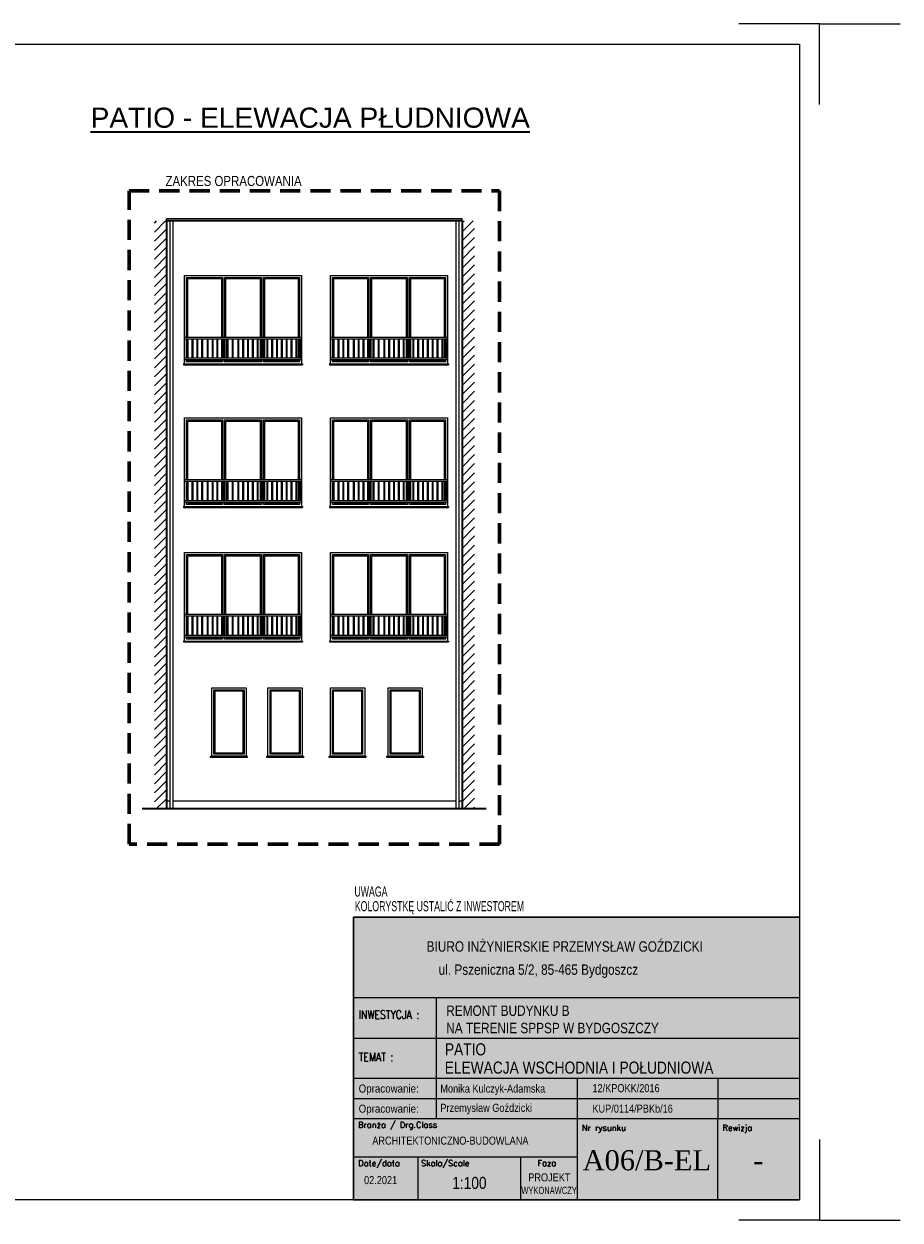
# Model space of a CAD drawing. Header units: millimetres. Extents: x 27795 to 86097, y -35443 to 41185.
# Tile 13 of 16: x 79922 to 82097, y -19731 to -16761. Entities that reach past the tile are written whole.
import ezdxf
from ezdxf.enums import TextEntityAlignment as Align

# ---------------------------------------------------------------- set-up
doc = ezdxf.new("R2010")
doc.units = ezdxf.units.MM
doc.linetypes.add('DASHEDX2', pattern=[1.5, 1, -0.5])
doc.layers.get('0').update_dxf_attribs({"lineweight": 18})
for name, color, linetype, lineweight in [('BA_txs', 2, 'Continuous', 18), ('M_Ramki do druku', 7, 'Continuous', 18), ('M_Ramki rysunków', 2, 'Continuous', 18), ('M_Teksty duże', 3, 'Continuous', 35), ('PG_PRZERYWANE_ŚREDNIE', 1, 'DASHEDX2', 18), ('PG_WIDOKOWE_CIENKIE', 1, 'Continuous', 18), ('PG_ŚCIANY_SŁUPY', 4, 'Continuous', 35), ('Przekrojowa', 60, 'Continuous', 18), ('TABC', 1, 'Continuous', 18), ('TABELKA', 7, 'Continuous', 18)]:
    doc.layers.add(name, color=color, linetype=linetype, lineweight=lineweight)
doc.styles.add('BIKTS', font='bikromsw.shx', dxfattribs={"width": 0.85})
doc.styles.add('MCAD_TD', font='arial.ttf')
doc.styles.add('ROMANC', font='times.ttf', dxfattribs={"height": 20})
doc.styles.add('ROMANS', font='bikromsw.shx', dxfattribs={"width": 0.8})
doc.styles.add('SIMPLEX', font='SIMPLEX')

# ---------------------------------------------------------------- blocks, each defined once
blk = doc.blocks.new('Znacznik_narozny')
at = {"layer": 'M_Ramki do druku', "lineweight": -2}
blk.add_lwpolyline([(0, -20), (0, 0), (20, 0)], dxfattribs=at)
blk = doc.blocks.new('A$C38c5ed0e')
at = {"true_color": 0xffffff}
h = blk.add_hatch(color=7, dxfattribs=at)
h.dxf.hatch_style = 1
h.paths.add_polyline_path([(1107.2, 702), (0, 702), (0, 0), (1107.2, 0)])
at = {"layer": 'Przekrojowa', "color": 18, "lineweight": 30, "true_color": 0x000000}
for p, q in [((0, 0), (0, 702)), ((0, 702), (1107.2, 702))]:
    blk.add_line(p, q, dxfattribs=at)
blk = doc.blocks.new('TAB-SP')
at = {"color": 18, "true_color": 0x000000}
for p, q in [((-5536, 0), (-5536, 3510)), ((-5536, 3510), (0, 3510)), ((0, 3510), (0, 0)), ((-4506, 2008), (-4506, 2508)), ((-5536, 2008), (0, 2008)), ((-4506, 1014), (-4506, 2025)), ((-2760, 1508), (-2760, 531)), ((-1014, 1508), (-1014, 1008)), ((-5520, 1258), (0, 1258)), ((0, 1008), (-5536, 1008)), ((-4506, 1008), (-4506, 1014)), ((-1014, 0), (-1014, 1008)), ((-5536, 0), (0, 0))]:
    blk.add_line(p, q, dxfattribs=at)
at = {"color": 18, "linetype": 'Continuous', "true_color": 0x000000}
for p, q in [((0, 2508), (-5536, 2508)), ((0, 1508), (-5536, 1508)), ((-2760, 531), (-5536, 531)), ((-4733, 0), (-4733, 531)), ((-3457, 0), (-3457, 531)), ((-2760, 531), (-2760, 0))]:
    blk.add_line(p, q, dxfattribs=at)
at = {"color": 18, "true_color": 0x000000, "style": 'ROMANS', "width": 0.711769}
for p, p2 in [((-5470, 1333), (-4691, 1333)), ((-5470, 1083), (-4691, 1083))]:
    blk.add_text('Opracowanie: ', height=100, dxfattribs=at).set_placement(p, p2, align=Align.FIT)
at = {"color": 18, "true_color": 0x000000, "style": 'BIKTS', "width": 0.85}
for tag, p, height in [('TEMAT1', (-4383, 1811), 150), ('TEMAT2', (-4383, 1591), 150), ('PROJEKTOWAł1', (-4383, 1336), 100), ('UPR.NR1', (-2569, 1341), 100), ('PROJEKTOWAŁ2', (-4383, 1086), 100), ('UPR.NR2', (-2569, 1091), 100), ('BRANżA', (-4783, 686), 100), ('FAZA', (-3199, 242), 100), ('DATA', (-5403, 196), 100), ('SKALA', (-4363, 136), 150), ('UPR.NR4', (-3378, 73), 100)]:
    blk.add_attdef(tag, p, '', height=height, dxfattribs=at)
at = {"color": 18, "true_color": 0x000000, "style": 'ROMANC'}
for tag, p in [('NR', (-2075, 368)), ('REWIZJA', (-508, 368))]:
    blk.add_attdef(tag, text='', height=250, dxfattribs=at).set_placement(p, align=Align.CENTER)
at = {"layer": 'TABC', "color": 18, "linetype": 'Continuous', "true_color": 0x000000, "style": 'SIMPLEX'}
for s, p in [('Branża / Drg.Class', (-5478, 896)), ('Nr rysunku', (-2700, 859)), ('Rewizja', (-954, 859)), ('Date/data', (-5475, 418)), ('Skala/Scale', (-4696, 418)), ('Faza', (-3252, 421))]:
    blk.add_text(s, height=74.6, dxfattribs=at).set_placement(p)
at = {"layer": 'TABELKA', "color": 18, "true_color": 0x000000}
for s, height, style, width, p in [('BIURO INŻYNIERSKIE PRZEMYSŁAW GOŹDZICKI', 128.93, 'BIKTS', 0.85, (-4626, 3082)), ('ul. Pszeniczna 5/2, 85-465 Bydgoszcz', 128.93, 'BIKTS', 0.85, (-4477, 2795)), ('REMONT BUDYNKU B', 128.93, 'BIKTS', 0.85, (-4383, 2285)), ('INWESTYCJA :', 105.6, 'SIMPLEX', 0.8, (-5470, 2248)), ('NA TERENIE SPPSP W BYDGOSZCZY', 128.93, 'BIKTS', 0.85, (-4383, 2070)), ('TEMAT :', 105.6, 'SIMPLEX', 0.8, (-5470, 1721))]:
    blk.add_text(s, height=height, dxfattribs=dict(at, style=style, width=width)).set_placement(p)

msp = doc.modelspace()

# ---------------------------------------------------------------- hatches: boundary and pattern name
at = {"layer": 'PG_WIDOKOWE_CIENKIE', "true_color": 0x000000}
h = msp.add_hatch(dxfattribs=at)
h.set_pattern_fill('ANSI31', color=18, scale=5)
h.set_pattern_definition([(45, (12674, 17974.05), (-11.22532, 11.22532), [])])
h.paths.add_polyline_path([(80276.15, -17249.94), (80246.15, -17249.94), (80246.15, -18709.94), (80276.15, -18709.94)])
h.paths.add_polyline_path([(81040.92, -17249.94), (81010.15, -17249.94), (81010.15, -18709.94), (81040.92, -18709.94)])

# ---------------------------------------------------------------- linework, layer by layer
at = {"layer": 'M_Ramki rysunków', "color": 18, "true_color": 0x000000}
msp.add_lwpolyline([(77997.25, -19680.63), (77997.25, -16810.63), (81847.25, -16810.63), (81847.25, -19680.63)], close=True, dxfattribs=at)
at = {"layer": 'PG_PRZERYWANE_ŚREDNIE', "color": 18, "lineweight": 60, "ltscale": 50, "true_color": 0x000000}
msp.add_lwpolyline([(80183.35, -17175.43), (81102.95, -17175.43), (81102.95, -18796.9), (80183.35, -18796.9)], close=True, dxfattribs=at)
at = {"layer": 'PG_WIDOKOWE_CIENKIE', "color": 18, "true_color": 0x000000}
for p, q in [((81010.15, -17244.94), (80276.15, -17244.94)), ((80276.15, -17249.94), (80276.15, -17244.94)), ((80284.13, -17249.94), (80284.13, -18709.94)), ((80292.13, -17249.94), (80292.13, -18709.94)), ((80994.17, -17249.94), (80994.17, -18709.94)), ((81002.17, -17249.94), (81002.17, -18709.94)), ((81010.15, -17249.94), (81010.15, -17244.94)), ((80611.15, -17538.94), (80321.15, -17538.94)), ((80611.15, -17543.04), (80321.15, -17543.04)), ((80327.15, -17543.04), (80327.15, -17590.84)), ((80329.15, -17543.04), (80329.15, -17590.84)), ((80339.15, -17543.04), (80339.15, -17590.84)), ((80341.15, -17543.04), (80341.15, -17590.84)), ((80351.15, -17543.04), (80351.15, -17590.84)), ((80353.15, -17543.04), (80353.15, -17590.84)), ((80363.15, -17543.04), (80363.15, -17590.84)), ((80365.15, -17543.04), (80365.15, -17590.84)), ((80377.15, -17543.04), (80377.15, -17590.84)), ((80379.15, -17543.04), (80379.15, -17590.84)), ((80389.15, -17543.04), (80389.15, -17590.84)), ((80391.15, -17543.04), (80391.15, -17590.84)), ((80401.15, -17543.04), (80401.15, -17590.84)), ((80403.15, -17543.04), (80403.15, -17590.84)), ((80415.15, -17543.04), (80415.15, -17590.84)), ((80417.15, -17543.04), (80417.15, -17590.84)), ((80423.15, -17543.04), (80423.15, -17590.84)), ((80427.15, -17543.04), (80427.15, -17590.84)), ((80439.15, -17543.04), (80439.15, -17590.84)), ((80441.15, -17543.04), (80441.15, -17590.84)), ((80453.15, -17543.04), (80453.15, -17590.84)), ((80455.15, -17543.04), (80455.15, -17590.84)), ((80465.15, -17543.04), (80465.15, -17590.84)), ((80467.15, -17543.04), (80467.15, -17590.84)), ((80477.15, -17543.04), (80477.15, -17590.84)), ((80479.15, -17543.04), (80479.15, -17590.84)), ((80489.15, -17543.04), (80489.15, -17590.84)), ((80491.15, -17543.04), (80491.15, -17590.84)), ((80501.15, -17543.04), (80501.15, -17590.84)), ((80503.15, -17543.04), (80503.15, -17590.84)), ((80513.15, -17543.04), (80513.15, -17590.84)), ((80515.15, -17543.04), (80515.15, -17590.84)), ((80525.15, -17543.04), (80525.15, -17590.84)), ((80527.15, -17543.04), (80527.15, -17590.84)), ((80537.15, -17543.04), (80537.15, -17590.84)), ((80539.15, -17543.04), (80539.15, -17590.84)), ((80549.15, -17543.04), (80549.15, -17590.84)), ((80551.15, -17543.04), (80551.15, -17590.84)), ((80561.15, -17543.04), (80561.15, -17590.84)), ((80563.15, -17543.04), (80563.15, -17590.84)), ((80573.15, -17543.04), (80573.15, -17590.84)), ((80575.15, -17543.04), (80575.15, -17590.84)), ((80585.15, -17543.04), (80585.15, -17590.84)), ((80587.15, -17543.04), (80587.15, -17590.84)), ((80597.15, -17543.04), (80597.15, -17590.84)), ((80599.15, -17543.04), (80599.15, -17590.84)), ((80609.15, -17543.04), (80609.15, -17590.84)), ((80611.15, -17543.04), (80611.15, -17590.84)), ((80973.65, -17538.94), (80683.65, -17538.94)), ((80973.65, -17543.04), (80683.65, -17543.04)), ((80689.65, -17543.04), (80689.65, -17590.84)), ((80691.65, -17543.04), (80691.65, -17590.84)), ((80701.65, -17543.04), (80701.65, -17590.84)), ((80703.65, -17543.04), (80703.65, -17590.84)), ((80713.65, -17543.04), (80713.65, -17590.84)), ((80715.65, -17543.04), (80715.65, -17590.84)), ((80725.65, -17543.04), (80725.65, -17590.84)), ((80727.65, -17543.04), (80727.65, -17590.84)), ((80739.65, -17543.04), (80739.65, -17590.84)), ((80741.65, -17543.04), (80741.65, -17590.84)), ((80751.65, -17543.04), (80751.65, -17590.84)), ((80753.65, -17543.04), (80753.65, -17590.84)), ((80763.65, -17543.04), (80763.65, -17590.84)), ((80765.65, -17543.04), (80765.65, -17590.84)), ((80777.65, -17543.04), (80777.65, -17590.84)), ((80779.65, -17543.04), (80779.65, -17590.84)), ((80785.65, -17543.04), (80785.65, -17590.84)), ((80789.65, -17543.04), (80789.65, -17590.84)), ((80801.65, -17543.04), (80801.65, -17590.84)), ((80803.65, -17543.04), (80803.65, -17590.84)), ((80815.65, -17543.04), (80815.65, -17590.84)), ((80817.65, -17543.04), (80817.65, -17590.84)), ((80827.65, -17543.04), (80827.65, -17590.84)), ((80829.65, -17543.04), (80829.65, -17590.84)), ((80839.65, -17543.04), (80839.65, -17590.84)), ((80841.65, -17543.04), (80841.65, -17590.84)), ((80851.65, -17543.04), (80851.65, -17590.84)), ((80853.65, -17543.04), (80853.65, -17590.84)), ((80863.65, -17543.04), (80863.65, -17590.84)), ((80865.65, -17543.04), (80865.65, -17590.84)), ((80875.65, -17543.04), (80875.65, -17590.84)), ((80877.65, -17543.04), (80877.65, -17590.84)), ((80887.65, -17543.04), (80887.65, -17590.84)), ((80889.65, -17543.04), (80889.65, -17590.84)), ((80899.65, -17543.04), (80899.65, -17590.84)), ((80901.65, -17543.04), (80901.65, -17590.84)), ((80911.65, -17543.04), (80911.65, -17590.84)), ((80913.65, -17543.04), (80913.65, -17590.84)), ((80923.65, -17543.04), (80923.65, -17590.84)), ((80925.65, -17543.04), (80925.65, -17590.84)), ((80935.65, -17543.04), (80935.65, -17590.84)), ((80937.65, -17543.04), (80937.65, -17590.84)), ((80947.65, -17543.04), (80947.65, -17590.84)), ((80949.65, -17543.04), (80949.65, -17590.84)), ((80959.65, -17543.04), (80959.65, -17590.84)), ((80961.65, -17543.04), (80961.65, -17590.84)), ((80971.65, -17543.04), (80971.65, -17590.84)), ((80973.65, -17543.04), (80973.65, -17590.84)), ((80321.15, -17604.94), (80318.15, -17604.94)), ((80318.15, -17604.94), (80318.15, -17606.94)), ((80318.15, -17606.94), (80614.15, -17606.94)), ((80611.15, -17590.84), (80321.15, -17590.84)), ((80611.15, -17594.94), (80321.15, -17594.94)), ((80321.15, -17604.94), (80611.15, -17604.94)), ((80611.15, -17604.94), (80614.15, -17604.94)), ((80614.15, -17604.94), (80614.15, -17606.94)), ((80683.65, -17604.94), (80680.65, -17604.94)), ((80680.65, -17604.94), (80680.65, -17606.94)), ((80680.65, -17606.94), (80976.65, -17606.94)), ((80973.65, -17590.84), (80683.65, -17590.84)), ((80973.65, -17594.94), (80683.65, -17594.94)), ((80683.65, -17604.94), (80973.65, -17604.94)), ((80973.65, -17604.94), (80976.65, -17604.94)), ((80976.65, -17604.94), (80976.65, -17606.94)), ((80611.15, -17892.94), (80321.15, -17892.94)), ((80611.15, -17897.04), (80321.15, -17897.04)), ((80327.15, -17897.04), (80327.15, -17944.84)), ((80329.15, -17897.04), (80329.15, -17944.84)), ((80339.15, -17897.04), (80339.15, -17944.84)), ((80341.15, -17897.04), (80341.15, -17944.84)), ((80351.15, -17897.04), (80351.15, -17944.84)), ((80353.15, -17897.04), (80353.15, -17944.84)), ((80363.15, -17897.04), (80363.15, -17944.84)), ((80365.15, -17897.04), (80365.15, -17944.84)), ((80377.15, -17897.04), (80377.15, -17944.84)), ((80379.15, -17897.04), (80379.15, -17944.84)), ((80389.15, -17897.04), (80389.15, -17944.84)), ((80391.15, -17897.04), (80391.15, -17944.84)), ((80401.15, -17897.04), (80401.15, -17944.84)), ((80403.15, -17897.04), (80403.15, -17944.84)), ((80415.15, -17897.04), (80415.15, -17944.84)), ((80417.15, -17897.04), (80417.15, -17944.84)), ((80423.15, -17897.04), (80423.15, -17944.84)), ((80427.15, -17897.04), (80427.15, -17944.84)), ((80439.15, -17897.04), (80439.15, -17944.84)), ((80441.15, -17897.04), (80441.15, -17944.84)), ((80453.15, -17897.04), (80453.15, -17944.84)), ((80455.15, -17897.04), (80455.15, -17944.84)), ((80465.15, -17897.04), (80465.15, -17944.84)), ((80467.15, -17897.04), (80467.15, -17944.84)), ((80477.15, -17897.04), (80477.15, -17944.84)), ((80479.15, -17897.04), (80479.15, -17944.84)), ((80489.15, -17897.04), (80489.15, -17944.84)), ((80491.15, -17897.04), (80491.15, -17944.84)), ((80501.15, -17897.04), (80501.15, -17944.84)), ((80503.15, -17897.04), (80503.15, -17944.84)), ((80513.15, -17897.04), (80513.15, -17944.84)), ((80515.15, -17897.04), (80515.15, -17944.84)), ((80525.15, -17897.04), (80525.15, -17944.84)), ((80527.15, -17897.04), (80527.15, -17944.84)), ((80537.15, -17897.04), (80537.15, -17944.84)), ((80539.15, -17897.04), (80539.15, -17944.84)), ((80549.15, -17897.04), (80549.15, -17944.84)), ((80551.15, -17897.04), (80551.15, -17944.84)), ((80561.15, -17897.04), (80561.15, -17944.84)), ((80563.15, -17897.04), (80563.15, -17944.84)), ((80573.15, -17897.04), (80573.15, -17944.84)), ((80575.15, -17897.04), (80575.15, -17944.84)), ((80585.15, -17897.04), (80585.15, -17944.84)), ((80587.15, -17897.04), (80587.15, -17944.84)), ((80597.15, -17897.04), (80597.15, -17944.84)), ((80599.15, -17897.04), (80599.15, -17944.84)), ((80609.15, -17897.04), (80609.15, -17944.84)), ((80611.15, -17897.04), (80611.15, -17944.84)), ((80973.65, -17892.94), (80683.65, -17892.94)), ((80973.65, -17897.04), (80683.65, -17897.04)), ((80689.65, -17897.04), (80689.65, -17944.84)), ((80691.65, -17897.04), (80691.65, -17944.84)), ((80701.65, -17897.04), (80701.65, -17944.84)), ((80703.65, -17897.04), (80703.65, -17944.84)), ((80713.65, -17897.04), (80713.65, -17944.84)), ((80715.65, -17897.04), (80715.65, -17944.84)), ((80725.65, -17897.04), (80725.65, -17944.84)), ((80727.65, -17897.04), (80727.65, -17944.84)), ((80739.65, -17897.04), (80739.65, -17944.84)), ((80741.65, -17897.04), (80741.65, -17944.84)), ((80751.65, -17897.04), (80751.65, -17944.84)), ((80753.65, -17897.04), (80753.65, -17944.84)), ((80763.65, -17897.04), (80763.65, -17944.84)), ((80765.65, -17897.04), (80765.65, -17944.84)), ((80777.65, -17897.04), (80777.65, -17944.84)), ((80779.65, -17897.04), (80779.65, -17944.84)), ((80785.65, -17897.04), (80785.65, -17944.84)), ((80789.65, -17897.04), (80789.65, -17944.84)), ((80801.65, -17897.04), (80801.65, -17944.84)), ((80803.65, -17897.04), (80803.65, -17944.84)), ((80815.65, -17897.04), (80815.65, -17944.84)), ((80817.65, -17897.04), (80817.65, -17944.84)), ((80827.65, -17897.04), (80827.65, -17944.84)), ((80829.65, -17897.04), (80829.65, -17944.84)), ((80839.65, -17897.04), (80839.65, -17944.84)), ((80841.65, -17897.04), (80841.65, -17944.84)), ((80851.65, -17897.04), (80851.65, -17944.84)), ((80853.65, -17897.04), (80853.65, -17944.84)), ((80863.65, -17897.04), (80863.65, -17944.84)), ((80865.65, -17897.04), (80865.65, -17944.84)), ((80875.65, -17897.04), (80875.65, -17944.84)), ((80877.65, -17897.04), (80877.65, -17944.84)), ((80887.65, -17897.04), (80887.65, -17944.84)), ((80889.65, -17897.04), (80889.65, -17944.84)), ((80899.65, -17897.04), (80899.65, -17944.84)), ((80901.65, -17897.04), (80901.65, -17944.84)), ((80911.65, -17897.04), (80911.65, -17944.84)), ((80913.65, -17897.04), (80913.65, -17944.84)), ((80923.65, -17897.04), (80923.65, -17944.84)), ((80925.65, -17897.04), (80925.65, -17944.84)), ((80935.65, -17897.04), (80935.65, -17944.84)), ((80937.65, -17897.04), (80937.65, -17944.84)), ((80947.65, -17897.04), (80947.65, -17944.84)), ((80949.65, -17897.04), (80949.65, -17944.84)), ((80959.65, -17897.04), (80959.65, -17944.84)), ((80961.65, -17897.04), (80961.65, -17944.84)), ((80971.65, -17897.04), (80971.65, -17944.84)), ((80973.65, -17897.04), (80973.65, -17944.84)), ((80321.15, -17958.94), (80318.15, -17958.94)), ((80318.15, -17958.94), (80318.15, -17960.94)), ((80318.15, -17960.94), (80614.15, -17960.94)), ((80611.15, -17944.84), (80321.15, -17944.84)), ((80611.15, -17948.94), (80321.15, -17948.94)), ((80321.15, -17958.94), (80611.15, -17958.94)), ((80611.15, -17958.94), (80614.15, -17958.94)), ((80614.15, -17958.94), (80614.15, -17960.94)), ((80683.65, -17958.94), (80680.65, -17958.94)), ((80680.65, -17958.94), (80680.65, -17960.94)), ((80680.65, -17960.94), (80976.65, -17960.94)), ((80973.65, -17944.84), (80683.65, -17944.84)), ((80973.65, -17948.94), (80683.65, -17948.94)), ((80683.65, -17958.94), (80973.65, -17958.94)), ((80973.65, -17958.94), (80976.65, -17958.94)), ((80976.65, -17958.94), (80976.65, -17960.94)), ((80611.15, -18226.94), (80321.15, -18226.94)), ((80611.15, -18231.04), (80321.15, -18231.04)), ((80327.15, -18231.04), (80327.15, -18278.84)), ((80329.15, -18231.04), (80329.15, -18278.84)), ((80339.15, -18231.04), (80339.15, -18278.84)), ((80341.15, -18231.04), (80341.15, -18278.84)), ((80351.15, -18231.04), (80351.15, -18278.84)), ((80353.15, -18231.04), (80353.15, -18278.84)), ((80363.15, -18231.04), (80363.15, -18278.84)), ((80365.15, -18231.04), (80365.15, -18278.84)), ((80377.15, -18231.04), (80377.15, -18278.84)), ((80379.15, -18231.04), (80379.15, -18278.84)), ((80389.15, -18231.04), (80389.15, -18278.84)), ((80391.15, -18231.04), (80391.15, -18278.84)), ((80401.15, -18231.04), (80401.15, -18278.84)), ((80403.15, -18231.04), (80403.15, -18278.84)), ((80415.15, -18231.04), (80415.15, -18278.84)), ((80417.15, -18231.04), (80417.15, -18278.84)), ((80423.15, -18231.04), (80423.15, -18278.84)), ((80427.15, -18231.04), (80427.15, -18278.84)), ((80439.15, -18231.04), (80439.15, -18278.84)), ((80441.15, -18231.04), (80441.15, -18278.84)), ((80453.15, -18231.04), (80453.15, -18278.84)), ((80455.15, -18231.04), (80455.15, -18278.84)), ((80465.15, -18231.04), (80465.15, -18278.84)), ((80467.15, -18231.04), (80467.15, -18278.84)), ((80477.15, -18231.04), (80477.15, -18278.84)), ((80479.15, -18231.04), (80479.15, -18278.84)), ((80489.15, -18231.04), (80489.15, -18278.84)), ((80491.15, -18231.04), (80491.15, -18278.84)), ((80501.15, -18231.04), (80501.15, -18278.84)), ((80503.15, -18231.04), (80503.15, -18278.84)), ((80513.15, -18231.04), (80513.15, -18278.84)), ((80515.15, -18231.04), (80515.15, -18278.84)), ((80525.15, -18231.04), (80525.15, -18278.84)), ((80527.15, -18231.04), (80527.15, -18278.84)), ((80537.15, -18231.04), (80537.15, -18278.84)), ((80539.15, -18231.04), (80539.15, -18278.84)), ((80549.15, -18231.04), (80549.15, -18278.84)), ((80551.15, -18231.04), (80551.15, -18278.84)), ((80561.15, -18231.04), (80561.15, -18278.84)), ((80563.15, -18231.04), (80563.15, -18278.84)), ((80573.15, -18231.04), (80573.15, -18278.84)), ((80575.15, -18231.04), (80575.15, -18278.84)), ((80585.15, -18231.04), (80585.15, -18278.84)), ((80587.15, -18231.04), (80587.15, -18278.84)), ((80597.15, -18231.04), (80597.15, -18278.84)), ((80599.15, -18231.04), (80599.15, -18278.84)), ((80609.15, -18231.04), (80609.15, -18278.84)), ((80611.15, -18231.04), (80611.15, -18278.84)), ((80973.65, -18226.94), (80683.65, -18226.94)), ((80973.65, -18231.04), (80683.65, -18231.04)), ((80689.65, -18231.04), (80689.65, -18278.84)), ((80691.65, -18231.04), (80691.65, -18278.84)), ((80701.65, -18231.04), (80701.65, -18278.84)), ((80703.65, -18231.04), (80703.65, -18278.84)), ((80713.65, -18231.04), (80713.65, -18278.84)), ((80715.65, -18231.04), (80715.65, -18278.84)), ((80725.65, -18231.04), (80725.65, -18278.84)), ((80727.65, -18231.04), (80727.65, -18278.84)), ((80739.65, -18231.04), (80739.65, -18278.84)), ((80741.65, -18231.04), (80741.65, -18278.84)), ((80751.65, -18231.04), (80751.65, -18278.84)), ((80753.65, -18231.04), (80753.65, -18278.84)), ((80763.65, -18231.04), (80763.65, -18278.84)), ((80765.65, -18231.04), (80765.65, -18278.84)), ((80777.65, -18231.04), (80777.65, -18278.84)), ((80779.65, -18231.04), (80779.65, -18278.84)), ((80785.65, -18231.04), (80785.65, -18278.84)), ((80789.65, -18231.04), (80789.65, -18278.84)), ((80801.65, -18231.04), (80801.65, -18278.84)), ((80803.65, -18231.04), (80803.65, -18278.84)), ((80815.65, -18231.04), (80815.65, -18278.84)), ((80817.65, -18231.04), (80817.65, -18278.84)), ((80827.65, -18231.04), (80827.65, -18278.84)), ((80829.65, -18231.04), (80829.65, -18278.84)), ((80839.65, -18231.04), (80839.65, -18278.84)), ((80841.65, -18231.04), (80841.65, -18278.84)), ((80851.65, -18231.04), (80851.65, -18278.84)), ((80853.65, -18231.04), (80853.65, -18278.84)), ((80863.65, -18231.04), (80863.65, -18278.84)), ((80865.65, -18231.04), (80865.65, -18278.84)), ((80875.65, -18231.04), (80875.65, -18278.84)), ((80877.65, -18231.04), (80877.65, -18278.84)), ((80887.65, -18231.04), (80887.65, -18278.84)), ((80889.65, -18231.04), (80889.65, -18278.84)), ((80899.65, -18231.04), (80899.65, -18278.84)), ((80901.65, -18231.04), (80901.65, -18278.84)), ((80911.65, -18231.04), (80911.65, -18278.84)), ((80913.65, -18231.04), (80913.65, -18278.84)), ((80923.65, -18231.04), (80923.65, -18278.84)), ((80925.65, -18231.04), (80925.65, -18278.84)), ((80935.65, -18231.04), (80935.65, -18278.84)), ((80937.65, -18231.04), (80937.65, -18278.84)), ((80947.65, -18231.04), (80947.65, -18278.84)), ((80949.65, -18231.04), (80949.65, -18278.84)), ((80959.65, -18231.04), (80959.65, -18278.84)), ((80961.65, -18231.04), (80961.65, -18278.84)), ((80971.65, -18231.04), (80971.65, -18278.84)), ((80973.65, -18231.04), (80973.65, -18278.84)), ((80321.15, -18292.94), (80318.15, -18292.94)), ((80318.15, -18292.94), (80318.15, -18294.94)), ((80318.15, -18294.94), (80614.15, -18294.94)), ((80611.15, -18278.84), (80321.15, -18278.84)), ((80611.15, -18282.94), (80321.15, -18282.94)), ((80321.15, -18292.94), (80611.15, -18292.94)), ((80611.15, -18292.94), (80614.15, -18292.94)), ((80614.15, -18292.94), (80614.15, -18294.94)), ((80683.65, -18292.94), (80680.65, -18292.94)), ((80680.65, -18292.94), (80680.65, -18294.94)), ((80680.65, -18294.94), (80976.65, -18294.94)), ((80973.65, -18278.84), (80683.65, -18278.84)), ((80973.65, -18282.94), (80683.65, -18282.94)), ((80683.65, -18292.94), (80973.65, -18292.94)), ((80973.65, -18292.94), (80976.65, -18292.94)), ((80976.65, -18292.94), (80976.65, -18294.94)), ((80276.15, -18689.94), (80284.13, -18689.94)), ((80292.13, -18689.94), (80994.17, -18689.94)), ((81002.17, -18689.94), (81010.15, -18689.94))]:
    msp.add_line(p, q, dxfattribs=at)
for points in [[(80321.15, -17604.94), (80321.15, -17384.94), (80611.15, -17384.94), (80611.15, -17604.94)], [(80326.15, -17538.94), (80326.15, -17389.94), (80415.31, -17389.94), (80415.31, -17538.94)], [(80329.15, -17538.94), (80329.15, -17392.94), (80412.31, -17392.94), (80412.31, -17538.94)], [(80420.31, -17538.94), (80420.31, -17389.94), (80511.98, -17389.94)], [(80423.31, -17538.94), (80423.31, -17392.94), (80508.98, -17392.94), (80508.98, -17538.94)], [(80511.98, -17389.94), (80511.98, -17538.94)], [(80516.98, -17389.94), (80606.15, -17389.94), (80606.15, -17538.94)], [(80516.98, -17538.94), (80516.98, -17389.94)], [(80519.98, -17538.94), (80519.98, -17392.94), (80603.15, -17392.94), (80603.15, -17538.94)], [(80683.65, -17604.94), (80683.65, -17384.94), (80973.65, -17384.94), (80973.65, -17604.94)], [(80688.65, -17538.94), (80688.65, -17389.94), (80777.81, -17389.94), (80777.81, -17538.94)], [(80691.65, -17538.94), (80691.65, -17392.94), (80774.81, -17392.94), (80774.81, -17538.94)], [(80782.81, -17538.94), (80782.81, -17389.94), (80874.48, -17389.94)], [(80785.81, -17538.94), (80785.81, -17392.94), (80871.48, -17392.94), (80871.48, -17538.94)], [(80874.48, -17389.94), (80874.48, -17538.94)], [(80879.48, -17389.94), (80968.65, -17389.94), (80968.65, -17538.94)], [(80879.48, -17538.94), (80879.48, -17389.94)], [(80882.48, -17538.94), (80882.48, -17392.94), (80965.65, -17392.94), (80965.65, -17538.94)], [(80326.15, -17590.84), (80326.15, -17543.04)], [(80329.15, -17590.84), (80329.15, -17543.04)], [(80412.31, -17543.04), (80412.31, -17590.84)], [(80415.31, -17543.04), (80415.31, -17590.84)], [(80420.31, -17590.84), (80420.31, -17543.04)], [(80429.31, -17590.84), (80429.31, -17543.04)], [(80508.98, -17543.04), (80508.98, -17590.84)], [(80511.98, -17543.04), (80511.98, -17590.84)], [(80516.98, -17590.84), (80516.98, -17543.04)], [(80519.98, -17590.84), (80519.98, -17543.04)], [(80603.15, -17543.04), (80603.15, -17590.84)], [(80606.15, -17543.04), (80606.15, -17590.84)], [(80688.65, -17590.84), (80688.65, -17543.04)], [(80691.65, -17590.84), (80691.65, -17543.04)], [(80774.81, -17543.04), (80774.81, -17590.84)], [(80777.81, -17543.04), (80777.81, -17590.84)], [(80782.81, -17590.84), (80782.81, -17543.04)], [(80791.81, -17590.84), (80791.81, -17543.04)], [(80871.48, -17543.04), (80871.48, -17590.84)], [(80874.48, -17543.04), (80874.48, -17590.84)], [(80879.48, -17590.84), (80879.48, -17543.04)], [(80882.48, -17590.84), (80882.48, -17543.04)], [(80965.65, -17543.04), (80965.65, -17590.84)], [(80968.65, -17543.04), (80968.65, -17590.84)], [(80415.31, -17599.94), (80326.15, -17599.94), (80326.15, -17594.94)], [(80412.31, -17594.94), (80412.31, -17596.94), (80329.15, -17596.94), (80329.15, -17594.94)], [(80415.31, -17594.94), (80415.31, -17599.94)], [(80511.98, -17594.94), (80511.98, -17599.94), (80420.31, -17599.94), (80420.31, -17594.94)], [(80508.98, -17594.94), (80508.98, -17596.94), (80423.31, -17596.94), (80423.31, -17594.94)], [(80606.15, -17594.94), (80606.15, -17599.94), (80516.98, -17599.94), (80516.98, -17594.94)], [(80603.15, -17594.94), (80603.15, -17596.94), (80519.98, -17596.94), (80519.98, -17594.94)], [(80777.81, -17599.94), (80688.65, -17599.94), (80688.65, -17594.94)], [(80774.81, -17594.94), (80774.81, -17596.94), (80691.65, -17596.94), (80691.65, -17594.94)], [(80777.81, -17594.94), (80777.81, -17599.94)], [(80874.48, -17594.94), (80874.48, -17599.94), (80782.81, -17599.94), (80782.81, -17594.94)], [(80871.48, -17594.94), (80871.48, -17596.94), (80785.81, -17596.94), (80785.81, -17594.94)], [(80968.65, -17594.94), (80968.65, -17599.94), (80879.48, -17599.94), (80879.48, -17594.94)], [(80965.65, -17594.94), (80965.65, -17596.94), (80882.48, -17596.94), (80882.48, -17594.94)], [(80321.15, -17958.94), (80321.15, -17738.94), (80611.15, -17738.94), (80611.15, -17958.94)], [(80326.15, -17892.94), (80326.15, -17743.94), (80415.31, -17743.94), (80415.31, -17892.94)], [(80329.15, -17892.94), (80329.15, -17746.94), (80412.31, -17746.94), (80412.31, -17892.94)], [(80420.31, -17892.94), (80420.31, -17743.94), (80511.98, -17743.94)], [(80423.31, -17892.94), (80423.31, -17746.94), (80508.98, -17746.94), (80508.98, -17892.94)], [(80511.98, -17743.94), (80511.98, -17892.94)], [(80516.98, -17743.94), (80606.15, -17743.94), (80606.15, -17892.94)], [(80516.98, -17892.94), (80516.98, -17743.94)], [(80519.98, -17892.94), (80519.98, -17746.94), (80603.15, -17746.94), (80603.15, -17892.94)], [(80683.65, -17958.94), (80683.65, -17738.94), (80973.65, -17738.94), (80973.65, -17958.94)], [(80688.65, -17892.94), (80688.65, -17743.94), (80777.81, -17743.94), (80777.81, -17892.94)], [(80691.65, -17892.94), (80691.65, -17746.94), (80774.81, -17746.94), (80774.81, -17892.94)], [(80782.81, -17892.94), (80782.81, -17743.94), (80874.48, -17743.94)], [(80785.81, -17892.94), (80785.81, -17746.94), (80871.48, -17746.94), (80871.48, -17892.94)], [(80874.48, -17743.94), (80874.48, -17892.94)], [(80879.48, -17743.94), (80968.65, -17743.94), (80968.65, -17892.94)], [(80879.48, -17892.94), (80879.48, -17743.94)], [(80882.48, -17892.94), (80882.48, -17746.94), (80965.65, -17746.94), (80965.65, -17892.94)], [(80326.15, -17944.84), (80326.15, -17897.04)], [(80329.15, -17944.84), (80329.15, -17897.04)], [(80412.31, -17897.04), (80412.31, -17944.84)], [(80415.31, -17897.04), (80415.31, -17944.84)], [(80420.31, -17944.84), (80420.31, -17897.04)], [(80429.31, -17944.84), (80429.31, -17897.04)], [(80508.98, -17897.04), (80508.98, -17944.84)], [(80511.98, -17897.04), (80511.98, -17944.84)], [(80516.98, -17944.84), (80516.98, -17897.04)], [(80519.98, -17944.84), (80519.98, -17897.04)], [(80603.15, -17897.04), (80603.15, -17944.84)], [(80606.15, -17897.04), (80606.15, -17944.84)], [(80688.65, -17944.84), (80688.65, -17897.04)], [(80691.65, -17944.84), (80691.65, -17897.04)], [(80774.81, -17897.04), (80774.81, -17944.84)], [(80777.81, -17897.04), (80777.81, -17944.84)], [(80782.81, -17944.84), (80782.81, -17897.04)], [(80791.81, -17944.84), (80791.81, -17897.04)], [(80871.48, -17897.04), (80871.48, -17944.84)], [(80874.48, -17897.04), (80874.48, -17944.84)], [(80879.48, -17944.84), (80879.48, -17897.04)], [(80882.48, -17944.84), (80882.48, -17897.04)], [(80965.65, -17897.04), (80965.65, -17944.84)], [(80968.65, -17897.04), (80968.65, -17944.84)], [(80415.31, -17953.94), (80326.15, -17953.94), (80326.15, -17948.94)], [(80412.31, -17948.94), (80412.31, -17950.94), (80329.15, -17950.94), (80329.15, -17948.94)], [(80415.31, -17948.94), (80415.31, -17953.94)], [(80511.98, -17948.94), (80511.98, -17953.94), (80420.31, -17953.94), (80420.31, -17948.94)], [(80508.98, -17948.94), (80508.98, -17950.94), (80423.31, -17950.94), (80423.31, -17948.94)], [(80606.15, -17948.94), (80606.15, -17953.94), (80516.98, -17953.94), (80516.98, -17948.94)], [(80603.15, -17948.94), (80603.15, -17950.94), (80519.98, -17950.94), (80519.98, -17948.94)], [(80777.81, -17953.94), (80688.65, -17953.94), (80688.65, -17948.94)], [(80774.81, -17948.94), (80774.81, -17950.94), (80691.65, -17950.94), (80691.65, -17948.94)], [(80777.81, -17948.94), (80777.81, -17953.94)], [(80874.48, -17948.94), (80874.48, -17953.94), (80782.81, -17953.94), (80782.81, -17948.94)], [(80871.48, -17948.94), (80871.48, -17950.94), (80785.81, -17950.94), (80785.81, -17948.94)], [(80968.65, -17948.94), (80968.65, -17953.94), (80879.48, -17953.94), (80879.48, -17948.94)], [(80965.65, -17948.94), (80965.65, -17950.94), (80882.48, -17950.94), (80882.48, -17948.94)], [(80321.15, -18292.94), (80321.15, -18072.94), (80611.15, -18072.94), (80611.15, -18292.94)], [(80326.15, -18226.94), (80326.15, -18077.94), (80415.31, -18077.94), (80415.31, -18226.94)], [(80329.15, -18226.94), (80329.15, -18080.94), (80412.31, -18080.94), (80412.31, -18226.94)], [(80420.31, -18226.94), (80420.31, -18077.94), (80511.98, -18077.94)], [(80423.31, -18226.94), (80423.31, -18080.94), (80508.98, -18080.94), (80508.98, -18226.94)], [(80511.98, -18077.94), (80511.98, -18226.94)], [(80516.98, -18077.94), (80606.15, -18077.94), (80606.15, -18226.94)], [(80516.98, -18226.94), (80516.98, -18077.94)], [(80519.98, -18226.94), (80519.98, -18080.94), (80603.15, -18080.94), (80603.15, -18226.94)], [(80683.65, -18292.94), (80683.65, -18072.94), (80973.65, -18072.94), (80973.65, -18292.94)], [(80688.65, -18226.94), (80688.65, -18077.94), (80777.81, -18077.94), (80777.81, -18226.94)], [(80691.65, -18226.94), (80691.65, -18080.94), (80774.81, -18080.94), (80774.81, -18226.94)], [(80782.81, -18226.94), (80782.81, -18077.94), (80874.48, -18077.94)], [(80785.81, -18226.94), (80785.81, -18080.94), (80871.48, -18080.94), (80871.48, -18226.94)], [(80874.48, -18077.94), (80874.48, -18226.94)], [(80879.48, -18077.94), (80968.65, -18077.94), (80968.65, -18226.94)], [(80879.48, -18226.94), (80879.48, -18077.94)], [(80882.48, -18226.94), (80882.48, -18080.94), (80965.65, -18080.94), (80965.65, -18226.94)], [(80326.15, -18278.84), (80326.15, -18231.04)], [(80329.15, -18278.84), (80329.15, -18231.04)], [(80412.31, -18231.04), (80412.31, -18278.84)], [(80415.31, -18231.04), (80415.31, -18278.84)], [(80420.31, -18278.84), (80420.31, -18231.04)], [(80429.31, -18278.84), (80429.31, -18231.04)], [(80508.98, -18231.04), (80508.98, -18278.84)], [(80511.98, -18231.04), (80511.98, -18278.84)], [(80516.98, -18278.84), (80516.98, -18231.04)], [(80519.98, -18278.84), (80519.98, -18231.04)], [(80603.15, -18231.04), (80603.15, -18278.84)], [(80606.15, -18231.04), (80606.15, -18278.84)], [(80688.65, -18278.84), (80688.65, -18231.04)], [(80691.65, -18278.84), (80691.65, -18231.04)], [(80774.81, -18231.04), (80774.81, -18278.84)], [(80777.81, -18231.04), (80777.81, -18278.84)], [(80782.81, -18278.84), (80782.81, -18231.04)], [(80791.81, -18278.84), (80791.81, -18231.04)], [(80871.48, -18231.04), (80871.48, -18278.84)], [(80874.48, -18231.04), (80874.48, -18278.84)], [(80879.48, -18278.84), (80879.48, -18231.04)], [(80882.48, -18278.84), (80882.48, -18231.04)], [(80965.65, -18231.04), (80965.65, -18278.84)], [(80968.65, -18231.04), (80968.65, -18278.84)], [(80415.31, -18287.94), (80326.15, -18287.94), (80326.15, -18282.94)], [(80412.31, -18282.94), (80412.31, -18284.94), (80329.15, -18284.94), (80329.15, -18282.94)], [(80415.31, -18282.94), (80415.31, -18287.94)], [(80511.98, -18282.94), (80511.98, -18287.94), (80420.31, -18287.94), (80420.31, -18282.94)], [(80508.98, -18282.94), (80508.98, -18284.94), (80423.31, -18284.94), (80423.31, -18282.94)], [(80606.15, -18282.94), (80606.15, -18287.94), (80516.98, -18287.94), (80516.98, -18282.94)], [(80603.15, -18282.94), (80603.15, -18284.94), (80519.98, -18284.94), (80519.98, -18282.94)], [(80777.81, -18287.94), (80688.65, -18287.94), (80688.65, -18282.94)], [(80774.81, -18282.94), (80774.81, -18284.94), (80691.65, -18284.94), (80691.65, -18282.94)], [(80777.81, -18282.94), (80777.81, -18287.94)], [(80874.48, -18282.94), (80874.48, -18287.94), (80782.81, -18287.94), (80782.81, -18282.94)], [(80871.48, -18282.94), (80871.48, -18284.94), (80785.81, -18284.94), (80785.81, -18282.94)], [(80968.65, -18282.94), (80968.65, -18287.94), (80879.48, -18287.94), (80879.48, -18282.94)], [(80965.65, -18282.94), (80965.65, -18284.94), (80882.48, -18284.94), (80882.48, -18282.94)]]:
    msp.add_lwpolyline(points, dxfattribs=at)
for points in [[(80473.65, -18408.94), (80473.65, -18578.94), (80388.65, -18578.94), (80388.65, -18408.94)], [(80468.65, -18413.94), (80468.65, -18573.94), (80393.65, -18573.94), (80393.65, -18413.94)], [(80613.15, -18408.94), (80613.15, -18578.94), (80528.15, -18578.94), (80528.15, -18408.94)], [(80608.15, -18413.94), (80608.15, -18573.94), (80533.15, -18573.94), (80533.15, -18413.94)], [(80768.15, -18408.94), (80768.15, -18578.94), (80683.15, -18578.94), (80683.15, -18408.94)], [(80763.15, -18413.94), (80763.15, -18573.94), (80688.15, -18573.94), (80688.15, -18413.94)], [(80911.15, -18408.94), (80911.15, -18578.94), (80826.15, -18578.94), (80826.15, -18408.94)], [(80906.15, -18413.94), (80906.15, -18573.94), (80831.15, -18573.94), (80831.15, -18413.94)], [(80465.65, -18416.94), (80465.65, -18570.94), (80396.65, -18570.94), (80396.65, -18416.94)], [(80605.15, -18416.94), (80605.15, -18570.94), (80536.15, -18570.94), (80536.15, -18416.94)], [(80760.15, -18416.94), (80760.15, -18570.94), (80691.15, -18570.94), (80691.15, -18416.94)], [(80903.15, -18416.94), (80903.15, -18570.94), (80834.15, -18570.94), (80834.15, -18416.94)], [(80385.65, -18578.94), (80476.65, -18578.94), (80476.65, -18581.94), (80385.65, -18581.94)], [(80525.15, -18578.94), (80616.15, -18578.94), (80616.15, -18581.94), (80525.15, -18581.94)], [(80680.15, -18578.94), (80771.15, -18578.94), (80771.15, -18581.94), (80680.15, -18581.94)], [(80823.15, -18578.94), (80914.15, -18578.94), (80914.15, -18581.94), (80823.15, -18581.94)]]:
    msp.add_lwpolyline(points, close=True, dxfattribs=at)
at = {"layer": 'PG_ŚCIANY_SŁUPY', "color": 18, "true_color": 0x000000}
for p, q in [((80276.15, -17249.94), (80276.15, -18709.94)), ((81010.15, -17249.94), (80276.15, -17249.94)), ((81010.15, -17249.94), (81010.15, -18709.94)), ((81070.15, -18709.94), (80216.15, -18709.94))]:
    msp.add_line(p, q, dxfattribs=at)

# ---------------------------------------------------------------- block references
at = {"color": 18, "true_color": 0x000000}
ref = msp.add_blockref('TAB-SP', (81847.25, -19680.63), dxfattribs=dict(at, xscale=0.1999999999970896, yscale=0.1999999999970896, zscale=0.1999999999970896))
ref.add_attrib('TEMAT1', 'PATIO', (80967.32, -19321.66), dxfattribs={"color": 250, "height": 30, "style": 'BIKTS', "width": 0.85})
ref.add_attrib('TEMAT2', 'ELEWACJA WSCHODNIA I POŁUDNIOWA', (80966.92, -19367.06), dxfattribs={"color": 250, "height": 30, "style": 'BIKTS', "width": 0.85})
ref.add_attrib('PROJEKTOWAł1', 'Przemysław Goździcki', (80956.04, -19461.93), dxfattribs={"color": 250, "height": 20, "style": 'BIKTS', "width": 0.85})
ref.add_attrib('UPR.NR1', 'KUP/0114/PBKb/16', (81333.51, -19463.95), dxfattribs={"color": 250, "height": 20, "style": 'BIKTS', "width": 0.85})
ref.add_attrib('PROJEKTOWAł2', 'Monika Kulczyk-Adamska', (80956.04, -19414.09), dxfattribs={"color": 250, "height": 20, "style": 'BIKTS', "width": 0.85})
ref.add_attrib('UPR.NR2', '12/KPOKK/2016', (81333.51, -19413.15), dxfattribs={"color": 250, "height": 20, "style": 'BIKTS', "width": 0.85})
ref.add_attrib('UPR.NR4', 'WYKONAWCZY', (81157.03, -19665.95), dxfattribs={"color": 250, "height": 18, "style": 'BIKTS', "width": 0.75})
ref.add_attrib('BRANżA', 'ARCHITEKTONICZNO-BUDOWLANA', (80787.03, -19543.37), dxfattribs={"color": 250, "height": 20, "style": 'BIKTS', "width": 0.85})
ref.add_attrib('DATA', '02.2021', (80766.61, -19641.37), dxfattribs={"color": 250, "height": 20, "style": 'BIKTS', "width": 0.85})
ref.add_attrib('SKALA', '1:100', (80985.43, -19653.37), dxfattribs={"color": 250, "height": 30, "style": 'BIKTS', "width": 0.85})
ref.add_attrib('FAZA', 'PROJEKT ', (81174.21, -19634.56), dxfattribs={"color": 250, "height": 20, "style": 'BIKTS', "width": 0.85})
ref.add_attrib('NR', 'A06/B-EL', dxfattribs={"color": 250, "height": 50, "style": 'ROMANC'}).set_placement((81468.65, -19607.08), align=Align.CENTER)
ref.add_attrib('REWIZJA', '-', dxfattribs={"color": 250, "height": 50, "style": 'ROMANC'}).set_placement((81745.55, -19607.08), align=Align.CENTER)
at = {"layer": 'M_Ramki do druku', "color": 18, "lineweight": -2, "true_color": 0x000000, "yscale": 10, "zscale": 10}
for xscale in [-10, 10]:
    msp.add_blockref('Znacznik_narozny', (81897.25, -16760.63), dxfattribs=dict(at, xscale=xscale))
at = {"layer": 'M_Ramki do druku', "color": 18, "lineweight": -2, "true_color": 0x000000, "yscale": 10, "zscale": 10, "rotation": 180}
for xscale in [10, -10]:
    msp.add_blockref('Znacznik_narozny', (81897.25, -19730.63), dxfattribs=dict(at, xscale=xscale))
at = {"layer": 'PG_WIDOKOWE_CIENKIE', "color": 18, "lineweight": 30, "true_color": 0x000000}
msp.add_blockref('A$C38c5ed0e', (80740.03, -19680.63), dxfattribs=at)

# ---------------------------------------------------------------- texts
at = {"layer": 'BA_txs', "color": 18, "true_color": 0x000000, "style": 'BIKTS'}
for s, width, p in [('ZAKRES OPRACOWANIA', 0.85, (80273.78, -17163.09)), ('UWAGA', 0.65, (80742.63, -18927.35)), ('KOLORYSTKĘ USTALIĆ Z INWESTOREM', 0.65, (80743.69, -18963.76))]:
    msp.add_text(s, height=25, dxfattribs=dict(at, width=width)).set_placement(p)
at = {"layer": 'M_Teksty duże', "color": 18, "true_color": 0x000000, "style": 'MCAD_TD'}
msp.add_text('%%UPATIO - ELEWACJA PŁUDNIOWA', height=50, dxfattribs=at).set_placement((80087.86, -17018.41))

doc.saveas('drawing.dxf')
